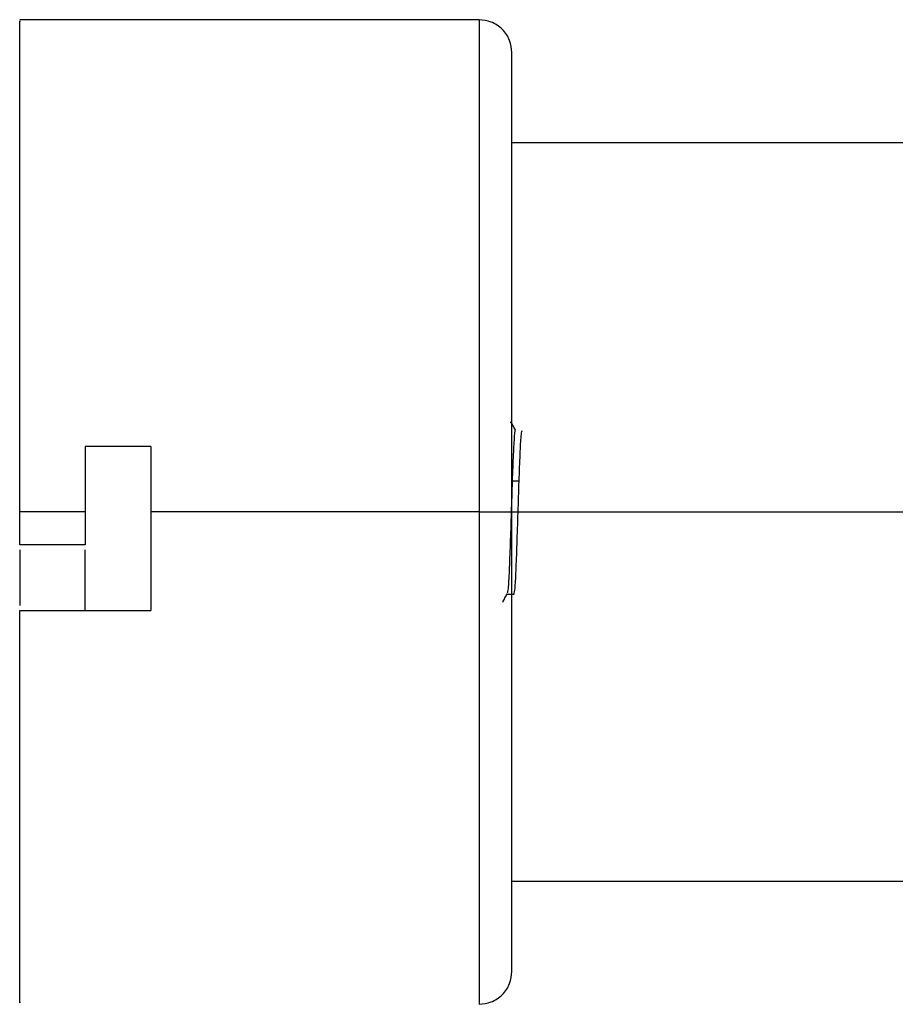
# Paper-space layout '_Frontal' of a CAD drawing. Header units: inches. Extents: x -0.5 to 3.7, y -6.4 to 5.5.
# Tile 1 of 3: x -0.5 to 1.6, y -1.6 to 0.7. Entities that reach past the tile are written whole.
import ezdxf

# ---------------------------------------------------------------- set-up
doc = ezdxf.new("R2010")
doc.units = ezdxf.units.IN
doc.header["$MEASUREMENT"] = 0

psp = doc.layouts.new('_Frontal')

# ---------------------------------------------------------------- linework, layer by layer
at = {"color": 7, "linetype": 'Continuous', "lineweight": 25}
for p, q in [((0.5962, 0.7315), (-0.5062, 0.7315)), ((2.512, 0.4362), (0.6749, 0.4362)), ((0.6726, -0.2355), (0.6723, -0.2334)), ((-0.1912, -0.2921), (-0.3487, -0.2921)), ((0.6923, -0.3756), (0.6757, -0.3756)), ((-0.3487, -0.4496), (-0.5062, -0.4496)), ((0.5962, -0.4496), (-0.1912, -0.4496)), ((0.6749, -0.4496), (2.512, -0.4496)), ((-0.3487, -0.5284), (-0.5062, -0.5284)), ((0.6637, -0.6465), (0.6801, -0.6465)), ((-0.5062, -0.6858), (-0.1912, -0.6858)), ((0.6749, -1.3354), (2.512, -1.3354))]:
    psp.add_line(p, q, dxfattribs=at)
for points, knots in [([(-0.5062, -0.4496), (-0.5062, -0.3756), (-0.5062, -0.2276), (-0.5062, -0.0134), (-0.5062, 0.1855), (-0.5062, 0.362), (-0.5062, 0.5097), (-0.5062, 0.6243), (-0.5062, 0.6983), (-0.5062, 0.7329), (-0.5062, 0.728), (-0.5062, 0.7267)], [0, 0, 0, 0, 0.119682, 0.239364, 0.359045, 0.478727, 0.598409, 0.718091, 0.837772, 0.957454, 1, 1, 1, 1]), ([(0.6749, 0.6527), (0.6739, 0.6627), (0.6723, 0.6779), (0.6625, 0.6962), (0.6523, 0.7088), (0.6397, 0.719), (0.6213, 0.7288), (0.6061, 0.7304), (0.5962, 0.7315)], [0, 0, 0, 0, 0.239457, 0.368361, 0.5, 0.631639, 0.760543, 1, 1, 1, 1]), ([(0.5962, 0.7315), (0.5962, 0.7315), (0.5962, 0.719), (0.5962, 0.6713), (0.5962, 0.6361), (0.5962, 0.5489), (0.5962, 0.497), (0.5962, 0.3835), (0.5962, 0.322), (0.5962, 0.1961), (0.5962, 0.1316), (0.5962, 0.0043), (0.5962, -0.0584), (0.5962, -0.1794), (0.5962, -0.2376), (0.5962, -0.3481), (0.5962, -0.4004), (0.5962, -0.4496)], [0, 0, 0, 0, 0.125, 0.125, 0.25, 0.25, 0.375, 0.375, 0.5, 0.5, 0.625, 0.625, 0.75, 0.75, 0.875, 0.875, 1, 1, 1, 1]), ([(0.6749, -0.4496), (0.6749, -0.4037), (0.6749, -0.3549), (0.6749, -0.2517), (0.6749, -0.1974), (0.6749, -0.0845), (0.6749, -0.0259), (0.6749, 0.0928), (0.6749, 0.153), (0.6749, 0.2706), (0.6749, 0.328), (0.6749, 0.4339), (0.6749, 0.4824), (0.6749, 0.5637), (0.6749, 0.5966), (0.6749, 0.6411), (0.6749, 0.6527), (0.6749, 0.6527)], [0, 0, 0, 0, 0.125, 0.125, 0.25, 0.25, 0.375, 0.375, 0.5, 0.5, 0.625, 0.625, 0.75, 0.75, 0.875, 0.875, 1, 1, 1, 1]), ([(0.6833, -0.2528), (0.6816, -0.2496), (0.678, -0.2432), (0.6744, -0.2368), (0.6726, -0.2336)], [0, 0, 0, 0, 0.494249, 1, 1, 1, 1]), ([(0.6832, -0.253), (0.6831, -0.2529), (0.6823, -0.248), (0.6807, -0.266), (0.6782, -0.3068), (0.6766, -0.3527), (0.6757, -0.3756)], [0, 0, 0, 0, 0.005984, 0.337358, 0.668626, 1, 1, 1, 1]), ([(0.6923, -0.3756), (0.6932, -0.353), (0.6948, -0.3077), (0.6972, -0.2635), (0.6987, -0.2572), (0.6995, -0.2542)], [0, 0, 0, 0, 0.344217, 0.688553, 1, 1, 1, 1]), ([(-0.3487, -0.2921), (-0.3487, -0.2996), (-0.3487, -0.3145), (-0.3487, -0.337), (-0.3487, -0.3594), (-0.3487, -0.3819), (-0.3487, -0.4045), (-0.3487, -0.427), (-0.3487, -0.4421), (-0.3487, -0.4496)], [0, 0, 0, 0, 0.142988, 0.285845, 0.428624, 0.571376, 0.714155, 0.857012, 1, 1, 1, 1]), ([(-0.1912, -0.2921), (-0.1912, -0.2996), (-0.1912, -0.3145), (-0.1912, -0.337), (-0.1912, -0.3594), (-0.1912, -0.3819), (-0.1912, -0.4045), (-0.1912, -0.427), (-0.1912, -0.4421), (-0.1912, -0.4496)], [0, 0, 0, 0, 0.142988, 0.285845, 0.428624, 0.571376, 0.714155, 0.857012, 1, 1, 1, 1]), ([(0.6757, -0.3756), (0.6749, -0.4006), (0.6733, -0.4505), (0.6708, -0.5285), (0.6684, -0.5929), (0.666, -0.6366), (0.6645, -0.642), (0.6638, -0.6446)], [0, 0, 0, 0, 0.20541, 0.410886, 0.616297, 0.821772, 1, 1, 1, 1]), ([(0.6801, -0.6462), (0.6809, -0.6435), (0.6825, -0.6379), (0.685, -0.593), (0.6874, -0.5285), (0.6899, -0.4505), (0.6915, -0.4006), (0.6923, -0.3756)], [0, 0, 0, 0, 0.197074, 0.397771, 0.598537, 0.799234, 1, 1, 1, 1]), ([(-0.3487, -0.4496), (-0.3487, -0.4562), (-0.3487, -0.4693), (-0.3487, -0.489), (-0.3487, -0.5087), (-0.3487, -0.5218), (-0.3487, -0.5284)], [0, 0, 0, 0, 0.250035, 0.5, 0.749965, 1, 1, 1, 1]), ([(-0.1912, -0.4496), (-0.1912, -0.4562), (-0.1912, -0.4694), (-0.1912, -0.4893), (-0.1912, -0.509), (-0.1912, -0.5288), (-0.1912, -0.5486), (-0.1912, -0.5749), (-0.1912, -0.6077), (-0.1912, -0.6469), (-0.1912, -0.6729), (-0.1912, -0.6858)], [0, 0, 0, 0, 0.0833739, 0.1667009, 0.2500044, 0.3333079, 0.4166349, 0.5000088, 0.6667039, 0.833305, 1, 1, 1, 1]), ([(0.5962, -0.4496), (0.6055, -0.4496), (0.6155, -0.4496), (0.6349, -0.4496), (0.6442, -0.4496), (0.6596, -0.4496), (0.6656, -0.4496), (0.6733, -0.4496), (0.6749, -0.4496), (0.6749, -0.4496)], [0, 0, 0, 0, 0.25, 0.25, 0.5, 0.5, 0.75, 0.75, 1, 1, 1, 1]), ([(0.5962, -0.4496), (0.5962, -0.4988), (0.5962, -0.5511), (0.5962, -0.6617), (0.5962, -0.7199), (0.5962, -0.8408), (0.5962, -0.9036), (0.5962, -1.0308), (0.5962, -1.0953), (0.5962, -1.2213), (0.5962, -1.2827), (0.5962, -1.3962), (0.5962, -1.4482), (0.5962, -1.5354), (0.5962, -1.5705), (0.5962, -1.6182), (0.5962, -1.6307), (0.5962, -1.6307)], [0, 0, 0, 0, 0.125, 0.125, 0.25, 0.25, 0.375, 0.375, 0.5, 0.5, 0.625, 0.625, 0.75, 0.75, 0.875, 0.875, 1, 1, 1, 1]), ([(0.6749, -1.552), (0.6749, -1.552), (0.6749, -1.5403), (0.6749, -1.4958), (0.6749, -1.463), (0.6749, -1.3816), (0.6749, -1.3331), (0.6749, -1.2272), (0.6749, -1.1698), (0.6749, -1.0522), (0.6749, -0.9921), (0.6749, -0.8733), (0.6749, -0.8147), (0.6749, -0.7018), (0.6749, -0.6475), (0.6749, -0.5444), (0.6749, -0.4955), (0.6749, -0.4496)], [0, 0, 0, 0, 0.125, 0.125, 0.25, 0.25, 0.375, 0.375, 0.5, 0.5, 0.625, 0.625, 0.75, 0.75, 0.875, 0.875, 1, 1, 1, 1]), ([(-0.5062, -0.5401), (-0.5062, -0.5799), (-0.5062, -0.6254), (-0.5062, -0.6687), (-0.5062, -0.6741)], [0, 0, 0, 0, 0.874422, 1, 1, 1, 1]), ([(-0.3487, -0.6858), (-0.3487, -0.6469), (-0.3487, -0.5986), (-0.3487, -0.5495), (-0.3487, -0.5401)], [0, 0, 0, 0, 0.807775, 1, 1, 1, 1]), ([(0.653, -0.6656), (0.6548, -0.6624), (0.6584, -0.6559), (0.662, -0.6495), (0.6638, -0.6462)], [0, 0, 0, 0, 0.500035, 1, 1, 1, 1]), ([(-0.5062, -1.6258), (-0.5062, -1.6269), (-0.5062, -1.6304), (-0.5062, -1.5939), (-0.5062, -1.5192), (-0.5062, -1.4062), (-0.5062, -1.2616), (-0.5062, -1.0894), (-0.5062, -0.8962), (-0.5062, -0.756), (-0.5062, -0.6858)], [0, 0, 0, 0, 0.060663, 0.194854, 0.329045, 0.463236, 0.597427, 0.731618, 0.865809, 1, 1, 1, 1]), ([(0.5962, -1.6307), (0.6061, -1.6297), (0.6213, -1.628), (0.6397, -1.6182), (0.6523, -1.6081), (0.6625, -1.5955), (0.6723, -1.5771), (0.6739, -1.5619), (0.6749, -1.552)], [0, 0, 0, 0, 0.239457, 0.368361, 0.5, 0.631639, 0.760543, 1, 1, 1, 1])]:
    psp.add_open_spline(points, degree=3, knots=knots, dxfattribs=at)
psp.add_open_spline([(-0.5062, -0.5284), (-0.5062, -0.5021), (-0.5062, -0.4759), (-0.5062, -0.4496)], degree=3, dxfattribs=at)

doc.saveas('drawing.dxf')
